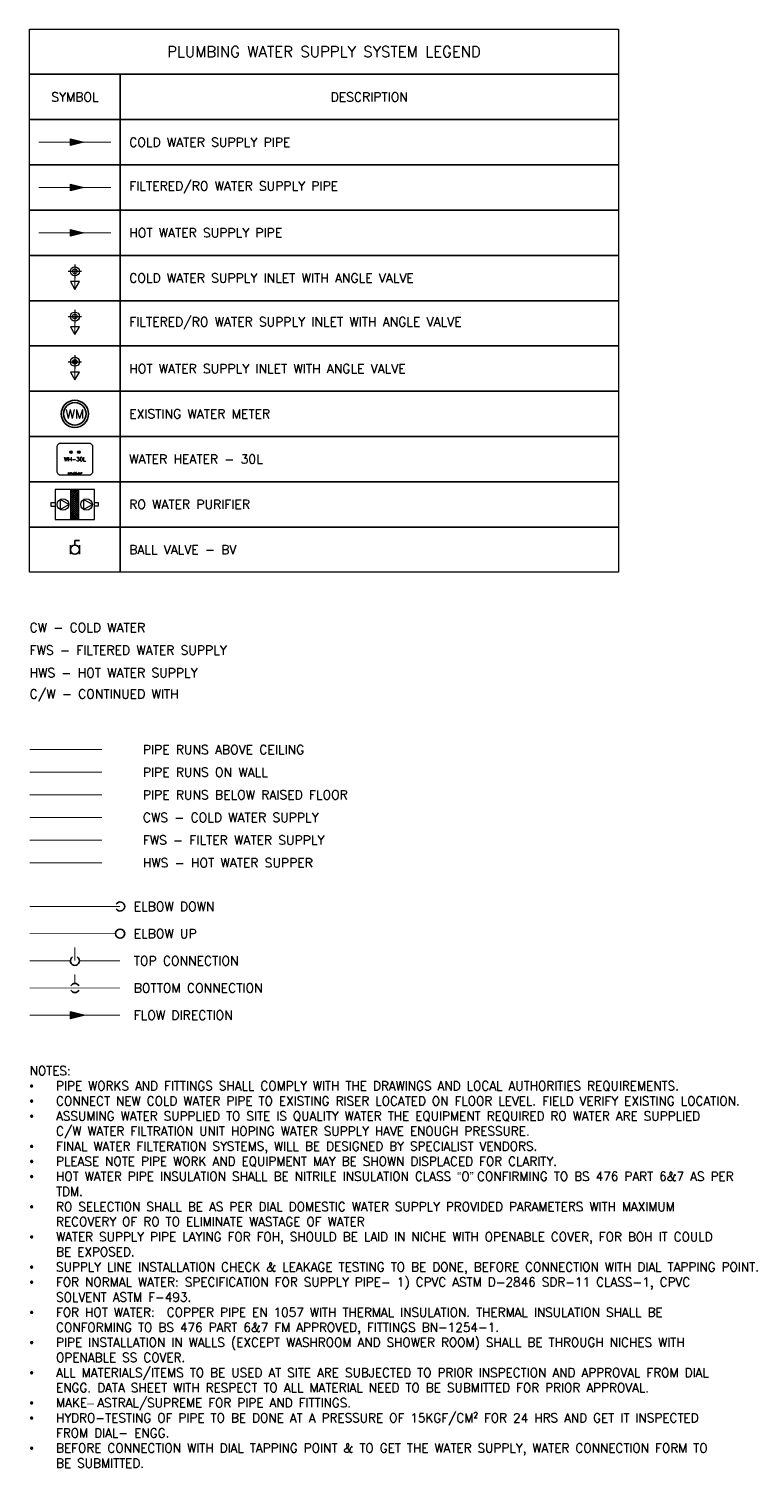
# Model space of a CAD drawing. Header units: millimetres. Extents: x -1747 to 60076, y -13777 to 14438.
# Tile 26 of 29: x 22628 to 30398, y -2338 to 13719. Entities that reach past the tile are written whole.
import ezdxf

# ---------------------------------------------------------------- set-up
doc = ezdxf.new("R2010")
doc.units = ezdxf.units.MM
doc.header["$MEASUREMENT"] = 0
doc.linetypes.add('CENTER', pattern=[2, 1.25, -0.25, 0.25, -0.25])
doc.linetypes.add('DASHED', pattern=[0.75, 0.5, -0.25])
doc.layers.get('0').update_dxf_attribs({"lineweight": 5})
for name, color, linetype, lineweight, true_color in [('PLUMBIMG-WS-EQP', 30, 'Continuous', 0, 0xff7f00), ('PLUMBING-WS-CW-PIPE', 5, 'Continuous', 0, 0x0000ff), ('PLUMBING-WS-EQP', 30, 'Continuous', 0, 0xff7f00), ('PLUMBING-WS-HWS-PIPE', 1, 'Continuous', 0, 0xff0000), ('PLUMBING-WS-RO-FILT-CW-PIPE', 150, 'Continuous', 0, 0x007fff), ('WATER-RO-FILT-CW-PIPE', 150, 'Continuous', 0, 0x007fff)]:
    doc.layers.add(name, color=color, linetype=linetype, lineweight=lineweight, true_color=true_color)
doc.layers.add('PLUMBING-WS-LGND-TEXT', color=7, linetype='Continuous', lineweight=0)
for name, color, linetype in [('PLUMBING_EXISTING_WS_EQP', 7, 'Continuous'), ('TAG', 7, 'Continuous'), ('WATER-General Text', 7, 'Continuous')]:
    doc.layers.add(name, color=color, linetype=linetype)
doc.layers.add('WATER-CW-PIPE', color=5, linetype='Continuous', true_color=0x0000ff)
doc.styles.add('ROMANS-100', font='romans.shx')
doc.styles.get("Standard").update_dxf_attribs({"font": 'romans.shx'})

# ---------------------------------------------------------------- blocks, each defined once
blk = doc.blocks.new('A$Ca6a6abd4')
at = {"layer": 'PLUMBING-WS-RO-FILT-CW-PIPE', "color": 8, "lineweight": 0, "true_color": 0x808080}
for p, q in [((500, -100), (500, -250)), ((425, -175), (575, -175))]:
    blk.add_line(p, q, dxfattribs=at)
at = {"layer": 'PLUMBING-WS-RO-FILT-CW-PIPE', "lineweight": 0}
blk.add_lwpolyline([(500, -375), (550, -288), (450, -288)], close=True, dxfattribs=at)
at = {"layer": 'PLUMBING-WS-RO-FILT-CW-PIPE', "lineweight": 0, "const_width": 10}
blk.add_lwpolyline([(500, -175), (500, -375)], dxfattribs=at)
at = {"layer": 'PLUMBING-WS-RO-FILT-CW-PIPE', "lineweight": 0}
for radius in [50, 25]:
    blk.add_circle((500, -175), radius, dxfattribs=at)
blk = doc.blocks.new('A$C051a4b72')
at = {"layer": 'PLUMBING-WS-CW-PIPE', "color": 8, "lineweight": 0, "true_color": 0x808080}
for p, q in [((500, -100), (500, -250)), ((425, -175), (575, -175))]:
    blk.add_line(p, q, dxfattribs=at)
at = {"layer": 'PLUMBING-WS-CW-PIPE', "lineweight": 0}
blk.add_lwpolyline([(500, -375), (550, -288), (450, -288)], close=True, dxfattribs=at)
at = {"layer": 'PLUMBING-WS-CW-PIPE', "lineweight": 0, "const_width": 10}
blk.add_lwpolyline([(500, -175), (500, -375)], dxfattribs=at)
at = {"layer": 'PLUMBING-WS-CW-PIPE', "lineweight": 0}
for radius in [50, 25]:
    blk.add_circle((500, -175), radius, dxfattribs=at)
blk = doc.blocks.new('A$C2e54d955')
at = {"layer": 'PLUMBING-WS-HWS-PIPE', "lineweight": 0}
h = blk.add_hatch(color=256, dxfattribs=at)
h.dxf.hatch_style = 1
h.paths.add_polyline_path([(500, -150, 0.414214), (475, -175), (500, -175)])
h.paths.add_polyline_path([(500, -150), (500, -175), (525, -175, 0.414214)])
h.paths.add_polyline_path([(525, -175), (500, -175), (500, -200, 0.414214)])
h.paths.add_polyline_path([(500, -175), (475, -175, 0.414214), (500, -200)])
at = {"layer": 'PLUMBING-WS-HWS-PIPE', "color": 8, "lineweight": 0, "true_color": 0x808080}
for p, q in [((500, -100), (500, -250)), ((425, -175), (575, -175))]:
    blk.add_line(p, q, dxfattribs=at)
at = {"layer": 'PLUMBING-WS-HWS-PIPE', "lineweight": 0}
blk.add_lwpolyline([(500, -375), (550, -288), (450, -288)], close=True, dxfattribs=at)
at = {"layer": 'PLUMBING-WS-HWS-PIPE', "lineweight": 0, "const_width": 10}
blk.add_lwpolyline([(500, -175), (500, -375)], dxfattribs=at)
at = {"layer": 'PLUMBING-WS-HWS-PIPE', "lineweight": 0}
for radius in [50, 25]:
    blk.add_circle((500, -175), radius, dxfattribs=at)
blk = doc.blocks.new('WS-BV')
at = {"layer": 'PLUMBING_EXISTING_WS_EQP', "color": 0}
for p, q in [((-50, 50), (-50, -50)), ((50, 50), (50, -50))]:
    blk.add_line(p, q, dxfattribs=at)
blk.add_lwpolyline([(0, 50), (0, 100), (50, 100)], dxfattribs=at)
blk.add_circle((0, 0), 50, dxfattribs=at)
blk = doc.blocks.new('CW-FA')
at = {"layer": 'PLUMBING-WS-CW-PIPE', "lineweight": 0}
h = blk.add_hatch(color=256, dxfattribs=at)
h.dxf.hatch_style = 1
h.paths.add_polyline_path([(100, 0), (-50, 37.5), (-50, -37.5)])
blk.add_lwpolyline([(-50, 37.5), (100, 0), (-50, -37.5), (-50, 37.5)], dxfattribs=at)
blk = doc.blocks.new('HWS-FA')
at = {"layer": 'PLUMBING-WS-HWS-PIPE', "lineweight": 0}
h = blk.add_hatch(color=256, dxfattribs=at)
h.dxf.hatch_style = 1
h.paths.add_polyline_path([(100, 0), (-50, 37.5), (-50, -37.5)])
blk.add_lwpolyline([(-50, 37.5), (100, 0), (-50, -37.5), (-50, 37.5)], dxfattribs=at)
blk = doc.blocks.new('EXISTING_WATER METER')
at = {"layer": 'PLUMBING_EXISTING_WS_EQP'}
for radius in [150, 125]:
    blk.add_circle((0, 0), radius, dxfattribs=at)
at = {"layer": 'PLUMBING_EXISTING_WS_EQP', "insert": (0, 0), "char_height": 100, "attachment_point": 5}
blk.add_mtext_dynamic_manual_height_columns('{\\Fromans|c0;WM}', width=361.32, gutter_width=1, heights=[0], dxfattribs=at)
blk = doc.blocks.new('WMESWH-30LTRS')
at = {"layer": 'PLUMBIMG-WS-EQP'}
blk.add_lwpolyline([(-173.5, 0), (173.5, 0, -0.4142136), (223.5, -50), (223.5, -356, -0.4142136), (173.5, -406), (-173.5, -406, -0.4142136), (-223.5, -356), (-223.5, -50, -0.4142136)], format="xyb", close=True, dxfattribs=at)
at = {"layer": 'PLUMBIMG-WS-EQP', "color": 1, "true_color": 0xff0000}
for radius in [15, 10]:
    blk.add_circle((-50, -115), radius, dxfattribs=at)
at = {"layer": 'PLUMBIMG-WS-EQP', "color": 5, "true_color": 0x0000ff}
for radius in [15, 10]:
    blk.add_circle((50, -115), radius, dxfattribs=at)
at = {"layer": 'PLUMBIMG-WS-EQP', "char_height": 50, "attachment_point": 5}
for s, width, insert in [('WH-30L', 101.296, (0, -203)), ('{\\H0.4x;447x406x447}', 166.953, (0, -381))]:
    blk.add_mtext_dynamic_manual_height_columns(s, width=width, gutter_width=0.247, heights=[0], dxfattribs=dict(at, insert=insert))
blk = doc.blocks.new('25LPH')
at = {"color": 253, "linetype": 'Continuous'}
for p, q in [((-44, 148), (-27, 165)), ((-44, 126), (-4, 165)), ((-44, 104), (18, 165)), ((-44, 81), (41, 165)), ((42, 79), (-44, 164)), ((42, 101), (-22, 165)), ((42, 124), (0, 165)), ((42, 146), (22, 165)), ((-44, 59), (42, 144)), ((42, 56), (-44, 142)), ((-44, 36), (42, 121)), ((42, 34), (-44, 119)), ((-44, 14), (42, 99)), ((42, 12), (-44, 97)), ((-44, -9), (42, 77)), ((42, -11), (-44, 74)), ((-44, -31), (42, 54)), ((42, -33), (-44, 52)), ((-44, -54), (42, 32)), ((42, -56), (-44, 29)), ((-44, -76), (42, 9)), ((42, -78), (-44, 7)), ((-44, -99), (42, -13)), ((42, -101), (-44, -15)), ((-44, -121), (42, -36)), ((42, -123), (-44, -38)), ((-44, -143), (42, -58)), ((42, -146), (-44, -60)), ((-44, -166), (42, -81)), ((40, -167), (-44, -83)), ((18, -167), (-44, -105)), ((-5, -167), (-44, -128)), ((-27, -167), (-44, -150)), ((-22, -167), (42, -103)), ((1, -167), (42, -126)), ((23, -167), (42, -148))]:
    blk.add_line(p, q, dxfattribs=at)
at = {"layer": 'PLUMBING-WS-EQP'}
for p, q in [((-219, 165), (-219, -167)), ((216, 165), (-219, 165)), ((-44, -167), (-44, 165)), ((42, -167), (42, 165)), ((216, -167), (216, 165)), ((-261, 21), (-219, 21)), ((-261, -22), (-261, 21)), ((216, 21), (259, 21)), ((259, 21), (259, -21)), ((-219, -22), (-261, -22)), ((259, -21), (216, -21)), ((-219, -167), (216, -167))]:
    blk.add_line(p, q, dxfattribs=at)
at = {"layer": 'PLUMBING-WS-EQP', "color": 5, "true_color": 0x0000ff}
for p, q in [((-67, -1), (-163, 55)), ((-163, 55), (-163, -56)), ((-163, -56), (-67, -1))]:
    blk.add_line(p, q, dxfattribs=at)
at = {"layer": 'PLUMBING-WS-EQP', "color": 150, "true_color": 0x007fff}
for p, q in [((193, -1), (97, 55)), ((97, 55), (97, -56)), ((97, -56), (193, -1))]:
    blk.add_line(p, q, dxfattribs=at)
at = {"layer": 'PLUMBING-WS-EQP'}
for centre in [(-131, -1), (129, -1)]:
    blk.add_circle(centre, 64, dxfattribs=at)

msp = doc.modelspace()

# ---------------------------------------------------------------- hatches: boundary and pattern name
at = {"layer": 'PLUMBING-WS-RO-FILT-CW-PIPE', "lineweight": 0}
h = msp.add_hatch(color=256, dxfattribs=at)
h.dxf.hatch_style = 1
h.paths.add_polyline_path([(23233, 11969), (23083, 12006), (23083, 11931)])
at = {"layer": 'TAG'}
h = msp.add_hatch(color=256, dxfattribs=at)
h.dxf.hatch_style = 1
h.paths.add_polyline_path([(23083, 2866), (23083, 2791), (23233, 2828)])

# ---------------------------------------------------------------- linework, layer by layer
for points in [[(22633, 13719), (29133, 13719), (29133, 13219), (22633, 13219)], [(23633, 13219), (23633, 12719), (22633, 12719), (22633, 13219)], [(23633, 13219), (29133, 13219), (29133, 12719), (23633, 12719)], [(23633, 12719), (23633, 12219), (22633, 12219), (22633, 12719)], [(23633, 12719), (29133, 12719), (29133, 12219), (23633, 12219)], [(23633, 12219), (23633, 11719), (22633, 11719), (22633, 12219)], [(23633, 12219), (29133, 12219), (29133, 11719), (23633, 11719)], [(23633, 11719), (23633, 11219), (22633, 11219), (22633, 11719)], [(23633, 11719), (29133, 11719), (29133, 11219), (23633, 11219)], [(23633, 11219), (23633, 10719), (22633, 10719), (22633, 11219)], [(23633, 11219), (29133, 11219), (29133, 10719), (23633, 10719)], [(23633, 10719), (23633, 10219), (22633, 10219), (22633, 10719)], [(23633, 10719), (29133, 10719), (29133, 10219), (23633, 10219)], [(23633, 10219), (23633, 9719), (22633, 9719), (22633, 10219)], [(23633, 10219), (29133, 10219), (29133, 9719), (23633, 9719)], [(23633, 9719), (23633, 9219), (22633, 9219), (22633, 9719)], [(23633, 9719), (29133, 9719), (29133, 9219), (23633, 9219)], [(23633, 9219), (23633, 8719), (22633, 8719), (22633, 9219)], [(23633, 9219), (29133, 9219), (29133, 8719), (23633, 8719)], [(23633, 8719), (23633, 8219), (22633, 8219), (22633, 8719)], [(23633, 8719), (29133, 8719), (29133, 8219), (23633, 8219)], [(23633, 8219), (23633, 7719), (22633, 7719), (22633, 8219)], [(23633, 8219), (29133, 8219), (29133, 7719), (23633, 7719)]]:
    msp.add_lwpolyline(points, close=True)
at = {"layer": 'PLUMBING-WS-CW-PIPE', "lineweight": 0, "const_width": 10}
msp.add_lwpolyline([(22733, 12469), (23533, 12469)], dxfattribs=at)
at = {"layer": 'PLUMBING-WS-HWS-PIPE', "lineweight": 0, "const_width": 10}
msp.add_lwpolyline([(22733, 11469), (23533, 11469)], dxfattribs=at)
at = {"layer": 'PLUMBING-WS-HWS-PIPE', "ltscale": 0.1, "const_width": 10}
msp.add_lwpolyline([(22633, 4511), (23433, 4511)], dxfattribs=at)
at = {"layer": 'PLUMBING-WS-RO-FILT-CW-PIPE', "lineweight": 0, "const_width": 10}
msp.add_lwpolyline([(22733, 11969), (23533, 11969)], dxfattribs=at)
at = {"layer": 'PLUMBING-WS-RO-FILT-CW-PIPE', "lineweight": 0}
msp.add_lwpolyline([(23083, 12006), (23233, 11969), (23083, 11931), (23083, 12006)], dxfattribs=at)
at = {"layer": 'TAG', "linetype": 'CENTER', "ltscale": 3, "const_width": 10}
msp.add_lwpolyline([(22633, 5761), (23433, 5761)], dxfattribs=at)
at = {"layer": 'TAG', "ltscale": 0.1, "const_width": 10}
msp.add_lwpolyline([(22633, 5511), (23433, 5511)], dxfattribs=at)
at = {"layer": 'TAG', "linetype": 'DASHED', "ltscale": 3, "const_width": 10}
msp.add_lwpolyline([(22633, 5261), (23433, 5261)], dxfattribs=at)
at = {"layer": 'TAG', "const_width": 10}
for points in [[(22633, 4028), (23633, 4028)], [(22633, 3728), (23583, 3728)], [(23133, 3428), (23133, 3578)], [(22633, 3428), (23083, 3428)], [(23183, 3428), (23633, 3428)], [(23133, 3178), (23133, 3278)], [(22633, 3128), (23633, 3128)], [(22633, 2828), (23633, 2828)]]:
    msp.add_lwpolyline(points, dxfattribs=at)
at = {"layer": 'TAG'}
msp.add_lwpolyline([(23083, 2866), (23233, 2828), (23083, 2791), (23083, 2866)], dxfattribs=at)
msp.add_circle((23633, 3728), 50, dxfattribs=at)
for centre, start, end in [((23633, 4028), 210, 150), ((23133, 3428), 120, 60), ((23133, 3128), 30, 150), ((23133, 3128), 210, 330)]:
    msp.add_arc(centre, 50, start, end, dxfattribs=at)
at = {"layer": 'WATER-CW-PIPE', "ltscale": 0.1, "const_width": 10}
msp.add_lwpolyline([(22633, 5011), (23433, 5011)], dxfattribs=at)
at = {"layer": 'WATER-RO-FILT-CW-PIPE', "ltscale": 0.1, "const_width": 10}
msp.add_lwpolyline([(22633, 4761), (23433, 4761)], dxfattribs=at)

# ---------------------------------------------------------------- block references
for name, p in [('CW-FA', (23133, 12469)), ('HWS-FA', (23133, 11469)), ('A$C051a4b72', (22633, 11219)), ('A$Ca6a6abd4', (22633, 10719)), ('A$C2e54d955', (22633, 10219)), ('25LPH', (23133, 8469))]:
    msp.add_blockref(name, p)
at = {"layer": 'PLUMBIMG-WS-EQP', "xscale": 0.878533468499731, "yscale": 0.878533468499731, "zscale": 0.878533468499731}
msp.add_blockref('WMESWH-30LTRS', (23133, 9147), dxfattribs=at)
at = {"layer": 'PLUMBING_EXISTING_WS_EQP'}
for name, p in [('EXISTING_WATER METER', (23133, 9469)), ('WS-BV', (23133, 7969))]:
    msp.add_blockref(name, p, dxfattribs=at)

# ---------------------------------------------------------------- texts
at = {"layer": 'PLUMBING-WS-LGND-TEXT'}
for s, width, insert, char_height, attachment_point in [('{\\Fromans|c0;PLUMBING WATER SUPPLY SYSTEM LEGEND}', 4467.5, (25883, 13469), 120, 5), ('{\\Fromans|c0;SYMBOL}', 924.81, (23133, 12969), 100, 5), ('{\\Fromans|c0;DESCRIPTION}', 924.81, (26383, 12969), 100, 5), ('COLD WATER SUPPLY PIPE', 5400, (23733, 12469), 100, 4), ('{\\Fromans|c0;FILTERED/RO WATER SUPPLY PIPE}', 5400, (23733, 11969), 100, 4), ('{\\Fromans|c0;HOT WATER SUPPLY PIPE}', 5400, (23733, 11469), 100, 4), ('{\\Fromans|c0;COLD WATER SUPPLY INLET WITH ANGLE VALVE}', 5400, (23733, 10969), 100, 4), ('FILTERED/RO WATER SUPPLY INLET WITH ANGLE VALVE', 5400, (23733, 10469), 100, 4), ('{\\Fromans|c0;HOT WATER SUPPLY INLET WITH ANGLE VALVE}', 5400, (23733, 9969), 100, 4), ('EXISTING WATER METER', 5400, (23733, 9469), 100, 4), ('WATER HEATER - 30L', 5400, (23733, 8969), 100, 4), ('RO WATER PURIFIER', 5400, (23733, 8469), 100, 4), ('BALL VALVE - BV', 5400, (23733, 7969), 100, 4)]:
    msp.add_mtext_dynamic_manual_height_columns(s, width=width, gutter_width=3325, heights=[0], dxfattribs=dict(at, insert=insert, char_height=char_height, attachment_point=attachment_point))
at = {"layer": 'TAG', "char_height": 100, "attachment_point": 4, "style": 'ROMANS-100'}
for s, width, insert in [('ELBOW DOWN', 1548.39, (23783, 4028)), ('ELBOW UP', 1548.39, (23783, 3728)), ('TOP CONNECTION', 1548.39, (23783, 3428)), ('BOTTOM CONNECTION', 2012.38, (23783, 3128)), ('FLOW DIRECTION', 2012.38, (23783, 2828))]:
    msp.add_mtext_dynamic_manual_height_columns(s, width=width, gutter_width=1, heights=[0], dxfattribs=dict(at, insert=insert))
at = {"layer": 'WATER-General Text', "char_height": 100}
for s, width, gutter_width, heights, insert, attachment_point in [('{\\Fromans|c0;CW - COLD WATER}', 2900, 15541, [500], (22633, 7109), 4), ('{\\Fromans|c0;FWS - FILTERED WATER SUPPLY}', 2900, 15541, [500], (22633, 6859), 4), ('{\\Fromans|c0;HWS - HOT WATER SUPPLY}', 2900, 15541, [500], (22633, 6609), 4), ('{\\Fromans|c0;C/W - CONTINUED WITH }', 2900, 15541, [500], (22633, 6359), 4), ('{\\Fromans|c0;PIPE RUNS ABOVE CEILING}', 2900, 15541, [500], (23883, 5761), 4), ('{\\Fromans|c0;PIPE RUNS ON WALL}', 2900, 15541, [500], (23883, 5511), 4), ('{\\Fromans|c0;PIPE RUNS BELOW RAISED FLOOR}', 2900, 15541, [500], (23883, 5261), 4), ('CWS - COLD WATER SUPPLY', 2900, 15541, [500], (23883, 5011), 4), ('FWS - FILTER WATER SUPPLY', 2900, 15541, [500], (23883, 4761), 4), ('HWS - HOT WATER SUPPER', 2900, 15541, [500], (23883, 4511), 4), ('NOTES:\\P\\pxi-3,l3,t3;{\\fSymbol|b0|i0|c2|p18;·^I}PIPE WORKS AND FITTINGS SHALL COMPLY WITH THE DRAWINGS AND LOCAL AUTHORITIES REQUIREMENTS.\\P{\\fSymbol|b0|i0|c2|p18;·^I}CONNECT NEW COLD WATER PIPE TO EXISTING RISER LOCATED ON FLOOR LEVEL. FIELD VERIFY EXISTING LOCATION.\\P{\\fSymbol|b0|i0|c2|p18;·^I}ASSUMING WATER SUPPLIED TO SITE IS QUALITY WATER THE EQUIPMENT REQUIRED RO WATER ARE SUPPLIED C/W WATER FILTRATION UNIT HOPING WATER SUPPLY HAVE ENOUGH PRESSURE.\\P{\\fSymbol|b0|i0|c2|p18;·^I}FINAL WATER FILTERATION SYSTEMS, WILL BE DESIGNED BY SPECIALIST VENDORS.\\P{\\fSymbol|b0|i0|c2|p18;·^I}PLEASE NOTE PIPE WORK AND EQUIPMENT MAY BE SHOWN DISPLACED FOR CLARITY.\\P{\\fSymbol|b0|i0|c2|p18;·^I}HOT WATER PIPE INSULATION SHALL BE NITRILE INSULATION CLASS {\\fArial|b0|i0|c0|p34;“}O{\\fArial|b0|i0|c0|p34;” }CONFIRMING TO BS 476 PART 6&7 AS PER TDM.\\P{\\fSymbol|b0|i0|c2|p18;·^I}RO SELECTION SHALL BE AS PER DIAL DOMESTIC WATER SUPPLY PROVIDED PARAMETERS WITH MAXIMUM RECOVERY OF RO TO ELIMINATE WASTAGE OF WATER\\P{\\fSymbol|b0|i0|c2|p18;·^I}WATER SUPPLY PIPE LAYING FOR FOH, SHOULD BE LAID IN NICHE WITH OPENABLE COVER, FOR BOH IT COULD BE EXPOSED.\\P{\\fSymbol|b0|i0|c2|p18;·^I}SUPPLY LINE INSTALLATION CHECK & LEAKAGE TESTING TO BE DONE, BEFORE CONNECTION WITH DIAL TAPPING POINT.\\P{\\fSymbol|b0|i0|c2|p18;·^I}FOR NORMAL WATER: SPECIFICATION FOR SUPPLY PIPE- 1) CPVC ASTM D-2846 SDR-11 CLASS-1, CPVC SOLVENT ASTM F-493.\\P{\\fSymbol|b0|i0|c2|p18;·^I}FOR HOT WATER:  COPPER PIPE EN 1057 WITH THERMAL INSULATION. THERMAL INSULATION SHALL BE CONFORMING TO BS 476 PART 6&7 FM APPROVED, FITTINGS BN-1254-1.\\P{\\fSymbol|b0|i0|c2|p18;·^I}PIPE INSTALLATION IN WALLS (EXCEPT WASHROOM AND SHOWER ROOM) SHALL BE THROUGH NICHES WITH OPENABLE SS COVER.\\P{\\fSymbol|b0|i0|c2|p18;·^I}ALL MATERIALS/ITEMS TO BE USED AT SITE ARE SUBJECTED TO PRIOR INSPECTION AND APPROVAL FROM DIAL ENGG. DATA SHEET WITH RESPECT TO ALL MATERIAL NEED TO BE SUBMITTED FOR PRIOR APPROVAL.\\P{\\fSymbol|b0|i0|c2|p18;·^I}MAKE{\\fArial|b0|i0|c0|p34;– }ASTRAL/SUPREME FOR PIPE AND FITTINGS.\\P{\\fSymbol|b0|i0|c2|p18;·^I}HYDRO-TESTING OF PIPE TO BE DONE AT A PRESSURE OF 15KGF/CM² FOR 24 HRS AND GET IT INSPECTED FROM DIAL- ENGG.\\P{\\fSymbol|b0|i0|c2|p18;·^I}BEFORE CONNECTION WITH DIAL TAPPING POINT & TO GET THE WATER SUPPLY, WATER CONNECTION FORM TO BE SUBMITTED.', 7815.15, 17210, [5391], (22633, 2264), 1)]:
    msp.add_mtext_dynamic_manual_height_columns(s, width=width, gutter_width=gutter_width, heights=heights, dxfattribs=dict(at, insert=insert, attachment_point=attachment_point))

doc.saveas('drawing.dxf')
